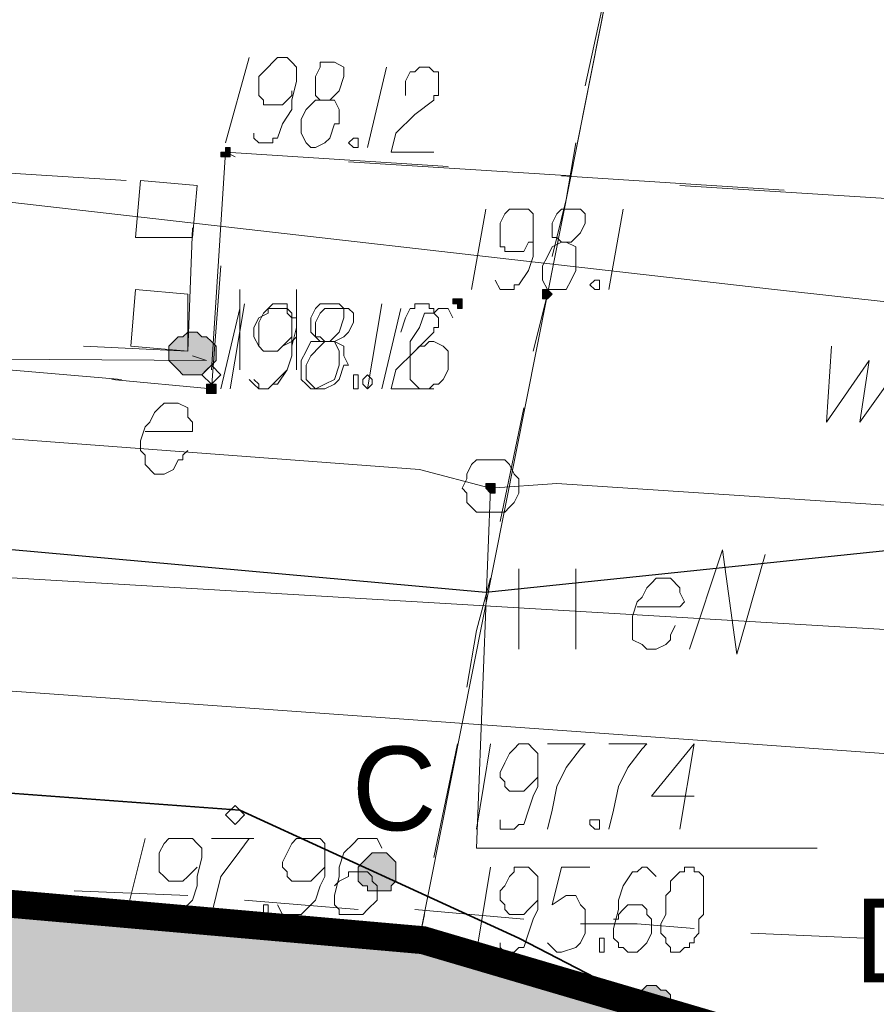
# Model space of a CAD drawing. Header units: metres. Extents: x 7431553 to 7432401, y 5544342 to 5544539.
# Tile 141 of 180: x 7432158.79 to 7432166.46, y 5544492.21 to 5544501.01. Entities that reach past the tile are written whole.
import ezdxf

# ---------------------------------------------------------------- set-up
doc = ezdxf.new("R2010")
doc.units = ezdxf.units.M
doc.header["$MEASUREMENT"] = 0
doc.layers.add('BG-PR90-PB-PZT-PZT01_2026_04_14$0$MAPA DCP', color=7, linetype='Continuous', lineweight=0)
doc.layers.add('PRIMETECH_XREF', color=7, linetype='Continuous', lineweight=5)
for name, color, linetype in [('BG-PR90-PB-PZT-PZT01_2026_04_14$0$OPISY', 7, 'Continuous'), ('BG-PR90-PB-PZT-PZT01_2026_04_14$0$Z_granica-inwestycji', 203, 'Continuous'), ('BG-PR90-PB-PZT-PZT01_2026_04_14$0$Z_granica-wlasnosci', 170, 'Continuous'), ('BG-PR90-PB-PZT-PZT01_2026_04_14$0$Z_szraf zielen', 72, 'Continuous')]:
    doc.layers.add(name, color=color, linetype=linetype)
doc.styles.add('BG-PR90-PB-PZT-PZT01_2026_04_14$0$Arial', font='arial.ttf')
doc.styles.add('BG-PR90-PB-PZT-PZT01_2026_04_14$0$Standard', font='txt')
doc.dimstyles.new('BG-PR90-PB-PZT-PZT01_2026_04_14$0$Standard', dxfattribs={"dimtxt": 0.18, "dimasz": 0.18, "dimexe": 0.18, "dimexo": 0.0625, "dimgap": 0.09, "dimtad": 0, "dimtih": 1, "dimtoh": 1, "dimdec": 4, "dimzin": 0, "dimdsep": 46, "dimtxsty": 'BG-PR90-PB-PZT-PZT01_2026_04_14$0$Standard', "dimcen": 0.09, "dimadec": 0, "dimazin": 0, "dimtfac": 1, "dimtdec": 4, "dimtofl": 0, "dimtmove": 0, "dimatfit": 3, "dimfxl": 1, "dimtolj": 1, "dimtzin": 0, "dimarcsym": 0})

# ---------------------------------------------------------------- blocks, each defined once
blk = doc.blocks.new('BG-PR90-PB-PZT-PZT01_2026_04_14$0$Naddrwiną2025_v2klauzulap')
at = {"layer": 'BG-PR90-PB-PZT-PZT01_2026_04_14$0$MAPA DCP', "linetype": 'Continuous', "lineweight": 0, "transparency": 33554559}
for color, points in [(256, [(7431670.2185, 5544578.8254), (7431670.0492, 5544578.8254), (7431670.0068, 5544578.7831), (7431670.0068, 5544578.7408), (7431669.9645, 5544578.6984), (7431669.9645, 5544578.6561), (7431669.9645, 5544578.6137), (7431670.0068, 5544578.5714), (7431670.0068, 5544578.5291), (7431670.0492, 5544578.4868), (7431670.0915, 5544578.4868), (7431670.1338, 5544578.4868), (7431670.1762, 5544578.4868), (7431670.2185, 5544578.5291), (7431670.2608, 5544578.5291), (7431670.3032, 5544578.5714), (7431670.3032, 5544578.6137), (7431670.3032, 5544578.6561), (7431670.3032, 5544578.6984), (7431670.3032, 5544578.7408), (7431670.2608, 5544578.7831), (7431670.2608, 5544578.7831)]), (256, [(7431663.8262, 5544577.7248), (7431663.8262, 5544577.7248), (7431663.8262, 5544577.7248), (7431663.8262, 5544577.7248), (7431663.7839, 5544577.7671), (7431663.7839, 5544577.7671), (7431663.7839, 5544577.7671), (7431663.7415, 5544577.7248), (7431663.7415, 5544577.7248), (7431663.7415, 5544577.7248), (7431663.7415, 5544577.7248), (7431663.7415, 5544577.6824), (7431663.7415, 5544577.6824), (7431663.7415, 5544577.6824), (7431663.7839, 5544577.6824), (7431663.7839, 5544577.6824), (7431663.7839, 5544577.6824), (7431663.8262, 5544577.6824), (7431663.8262, 5544577.6824), (7431663.8262, 5544577.6824), (7431663.8262, 5544577.6824)]), (256, [(7431663.8685, 5544576.8781), (7431663.8685, 5544576.8781), (7431663.8685, 5544576.8781), (7431663.8685, 5544576.9204), (7431663.9108, 5544576.9204), (7431663.9108, 5544576.9204), (7431663.9108, 5544576.9204), (7431663.9108, 5544576.9628), (7431663.9108, 5544576.9628), (7431663.8685, 5544576.9628), (7431663.8685, 5544576.9628), (7431663.8685, 5544576.9628), (7431663.8685, 5544576.9628), (7431663.8262, 5544576.9628), (7431663.8262, 5544576.9628), (7431663.8262, 5544576.9628), (7431663.8262, 5544576.9628), (7431663.8262, 5544576.9628), (7431663.8262, 5544576.9204), (7431663.8262, 5544576.9204), (7431663.8262, 5544576.9204), (7431663.8262, 5544576.9204), (7431663.8262, 5544576.8781), (7431663.8262, 5544576.8781), (7431663.8262, 5544576.8781)]), (256, [(7431669.5835, 5544576.5817), (7431669.5835, 5544576.6241), (7431669.5412, 5544576.6241), (7431669.5412, 5544576.6241), (7431669.5412, 5544576.6241), (7431669.4988, 5544576.6241), (7431669.4988, 5544576.6241), (7431669.4988, 5544576.5817), (7431669.4988, 5544576.5817), (7431669.4988, 5544576.5817), (7431669.5412, 5544576.5817), (7431669.5412, 5544576.5394), (7431669.5412, 5544576.5394), (7431669.5835, 5544576.5394)]), (256, [(7431669.0332, 5544576.3701), (7431668.8638, 5544576.3701), (7431668.8215, 5544576.3278), (7431668.7792, 5544576.2854), (7431668.7792, 5544576.2431), (7431668.7792, 5544576.2007), (7431668.7792, 5544576.1584), (7431668.8215, 5544576.1161), (7431668.8638, 5544576.0738), (7431668.9062, 5544576.0314), (7431668.9485, 5544576.0314), (7431668.9908, 5544576.0314), (7431669.0332, 5544576.0314), (7431669.0755, 5544576.0738), (7431669.0755, 5544576.1161), (7431669.1179, 5544576.1161), (7431669.1179, 5544576.1584), (7431669.1179, 5544576.2431), (7431669.1179, 5544576.2854), (7431669.1179, 5544576.3278), (7431669.0755, 5544576.3278), (7431669.0755, 5544576.3278)]), (256, [(7431662.5138, 5544574.8038), (7431662.5562, 5544574.8038), (7431662.5562, 5544574.8038), (7431662.5562, 5544574.8884), (7431662.5138, 5544574.8884), (7431662.5138, 5544574.8884), (7431662.5138, 5544574.8884), (7431662.5138, 5544574.8884), (7431662.4715, 5544574.8884), (7431662.4715, 5544574.8884), (7431662.4715, 5544574.8461), (7431662.4715, 5544574.8461), (7431662.4715, 5544574.8461), (7431662.5138, 5544574.8461)]), (1, [(7431664.3342, 5544574.3381), (7431664.3765, 5544574.3381), (7431664.4188, 5544574.3804), (7431664.4612, 5544574.4227), (7431664.5035, 5544574.4651), (7431664.5035, 5544574.5074), (7431664.5035, 5544574.5498), (7431664.5035, 5544574.5921), (7431664.5035, 5544574.6344), (7431664.4612, 5544574.6767), (7431664.4188, 5544574.7191), (7431664.3765, 5544574.7614), (7431664.3342, 5544574.7614), (7431664.2495, 5544574.7614), (7431664.2072, 5544574.7191), (7431664.1648, 5544574.6767), (7431664.1648, 5544574.6344), (7431664.1225, 5544574.5921), (7431664.1225, 5544574.5498), (7431664.1225, 5544574.5074), (7431664.1648, 5544574.4651), (7431664.1648, 5544574.4227), (7431664.2072, 5544574.3804), (7431664.2495, 5544574.3381), (7431664.2495, 5544574.3381)]), (256, [(7431664.6305, 5544574.6767), (7431664.6305, 5544574.6767), (7431664.6305, 5544574.6767), (7431664.6728, 5544574.6767), (7431664.6728, 5544574.7191), (7431664.6728, 5544574.7191), (7431664.6728, 5544574.7191), (7431664.6728, 5544574.7191), (7431664.6728, 5544574.7614), (7431664.6728, 5544574.7614), (7431664.6305, 5544574.7614), (7431664.6305, 5544574.7614), (7431664.6305, 5544574.7614), (7431664.6305, 5544574.7614), (7431664.5882, 5544574.7614), (7431664.5882, 5544574.7614), (7431664.5882, 5544574.7614), (7431664.5882, 5544574.7191), (7431664.5882, 5544574.7191), (7431664.5882, 5544574.7191), (7431664.5882, 5544574.7191), (7431664.5882, 5544574.6767), (7431664.5882, 5544574.6767)])]:
    blk.add_hatch(color=color, dxfattribs=at).paths.add_polyline_path(points)
at = {"layer": 'BG-PR90-PB-PZT-PZT01_2026_04_14$0$MAPA DCP', "linetype": 'Continuous', "lineweight": 0, "true_color": 0xff6500, "transparency": 33554559}
blk.add_hatch(color=30, dxfattribs=at).paths.add_polyline_path([(7431665.5195, 5544577.1744), (7431665.5195, 5544577.1744), (7431665.5195, 5544577.1744), (7431665.5195, 5544577.1744), (7431665.5618, 5544577.2168), (7431665.5618, 5544577.2168), (7431665.5618, 5544577.2168), (7431665.5618, 5544577.2591), (7431665.5618, 5544577.2591), (7431665.5195, 5544577.2591), (7431665.5195, 5544577.2591), (7431665.5195, 5544577.2591), (7431665.5195, 5544577.2591), (7431665.4772, 5544577.2591), (7431665.4772, 5544577.2591), (7431665.4772, 5544577.2591), (7431665.4772, 5544577.2591), (7431665.4772, 5544577.2591), (7431665.4772, 5544577.2168), (7431665.4772, 5544577.2168), (7431665.4772, 5544577.2168), (7431665.4772, 5544577.1744), (7431665.4772, 5544577.1744), (7431665.4772, 5544577.1744), (7431665.4772, 5544577.1744)])
at = {"layer": 'BG-PR90-PB-PZT-PZT01_2026_04_14$0$MAPA DCP', "linetype": 'Continuous', "lineweight": 18, "transparency": 33554687}
for points in [[(7431647.7818, 5544690.3737), (7431650.8298, 5544686.9871), (7431669.8375, 5544671.0274), (7431674.7058, 5544669.4187), (7431674.0708, 5544660.4441), (7431673.8592, 5544657.3114), (7431673.1818, 5544646.7281), (7431669.7952, 5544596.8594), (7431670.7265, 5544580.5187), (7431669.5412, 5544576.5817), (7431663.7838, 5544577.7247), (7431638.9765, 5544582.6354), (7431654.8938, 5544603.7597), (7431656.0368, 5544608.7127), (7431647.1468, 5544632.1654), (7431642.4902, 5544637.7111), (7431645.9192, 5544688.4264), (7431646.0462, 5544690.5854)], [(7431638.0875, 5544583.0588), (7431638.9765, 5544582.6354), (7431663.7838, 5544577.7248), (7431669.5412, 5544576.5817), (7431669.0332, 5544570.4857), (7431668.6098, 5544564.6014), (7431667.2128, 5544545.2128), (7431636.4788, 5544546.8214)], [(7431662.9372, 5544580.8998), (7431662.8102, 5544578.9101)], [(7431662.7255, 5544577.8517), (7431662.8525, 5544579.8414)], [(7431666.9588, 5544577.9788), (7431666.2392, 5544577.9788)], [(7431662.7255, 5544577.9364), (7431662.5985, 5544575.9467)], [(7431666.2392, 5544577.4708), (7431666.9588, 5544577.4708)], [(7431662.5562, 5544574.8461), (7431662.5138, 5544574.8461), (7431662.6408, 5544576.8358)], [(7431664.4612, 5544575.4811), (7431663.7415, 5544575.4811)], [(7431663.7415, 5544574.9731), (7431664.4612, 5544574.9731)], [(7431662.5562, 5544574.9307), (7431662.5138, 5544574.8461), (7431664.4612, 5544574.7191)], [(7431664.5458, 5544573.8301), (7431664.6305, 5544574.7191), (7431663.5298, 5544574.8038)], [(7431663.1912, 5544574.5498), (7431664.2918, 5544574.5074), (7431664.2495, 5544573.5761)], [(7431662.6408, 5544571.9674), (7431662.7679, 5544573.9571)], [(7431664.5458, 5544573.9147), (7431664.3765, 5544571.9251)]]:
    blk.add_lwpolyline(points, dxfattribs=at)
at = {"layer": 'BG-PR90-PB-PZT-PZT01_2026_04_14$0$MAPA DCP', "color": 5, "linetype": 'Continuous', "lineweight": 18, "transparency": 33554687}
for points in [[(7431667.5515, 5544687.3681), (7431667.4668, 5544685.6747), (7431667.0858, 5544680.2137), (7431666.5355, 5544672.2127), (7431665.6888, 5544659.2164), (7431665.3502, 5544655.0254), (7431664.8422, 5544644.3997), (7431664.4612, 5544637.1607), (7431664.1225, 5544627.6781), (7431663.5722, 5544613.7504), (7431663.4452, 5544611.6337), (7431663.9532, 5544603.7174), (7431664.4188, 5544597.1134), (7431664.1225, 5544596.9864), (7431663.3605, 5544597.1134), (7431664.4612, 5544596.8594), (7431664.8845, 5544590.2131), (7431663.7415, 5544579.7567), (7431661.4555, 5544559.7331)], [(7431664.2495, 5544580.2647), (7431664.9268, 5544580.2224), (7431664.3765, 5544580.6034), (7431664.9268, 5544580.5187), (7431664.3342, 5544580.9421)]]:
    blk.add_lwpolyline(points, dxfattribs=at)
at = {"layer": 'BG-PR90-PB-PZT-PZT01_2026_04_14$0$MAPA DCP', "color": 1, "linetype": 'Continuous', "lineweight": 18, "transparency": 33554687}
for points in [[(7431664.9692, 5544543.4771), (7431664.1648, 5544543.5617), (7431664.2918, 5544545.0857), (7431664.3765, 5544547.1177), (7431665.5195, 5544566.8027), (7431666.4508, 5544577.1744), (7431665.9005, 5544582.4661), (7431667.1282, 5544586.7841), (7431667.3822, 5544591.7371), (7431668.0172, 5544609.1784), (7431669.4142, 5544635.8061), (7431670.7265, 5544637.7534), (7431670.5572, 5544639.4891), (7431669.8375, 5544641.0554), (7431671.1498, 5544669.4611), (7431672.0812, 5544686.6484)], [(7431635.9708, 5544534.9257), (7431643.8025, 5544535.1374), (7431645.1148, 5544536.2381), (7431659.8892, 5544534.3754), (7431661.2015, 5544534.0791), (7431662.2175, 5544548.2184), (7431665.4348, 5544548.0491), (7431666.7472, 5544564.6861), (7431668.4828, 5544589.0701), (7431669.6258, 5544612.2264), (7431671.3615, 5544639.7431), (7431672.5892, 5544663.2381), (7431673.9015, 5544686.3944)], [(7431664.3342, 5544568.1151), (7431666.0275, 5544567.9881), (7431667.3398, 5544590.1708), (7431664.5458, 5544590.3824), (7431665.6465, 5544596.1397), (7431665.3078, 5544603.2094), (7431666.1122, 5544614.8511)], [(7431666.9588, 5544578.9948), (7431666.0698, 5544579.2911), (7431667.0012, 5544579.4181), (7431666.1122, 5544579.6721)], [(7431666.5778, 5544578.5291), (7431666.5778, 5544578.9101), (7431666.5355, 5544578.9524), (7431666.4509, 5544578.9101), (7431666.4085, 5544578.9101), (7431666.3238, 5544578.8254), (7431666.3238, 5544578.7831), (7431666.3238, 5544578.6984), (7431666.3662, 5544578.6561), (7431666.4085, 5544578.6137), (7431666.4932, 5544578.5714), (7431666.5355, 5544578.5291), (7431666.6625, 5544578.4868), (7431666.7472, 5544578.4868), (7431666.7895, 5544578.4868), (7431666.8742, 5544578.4868), (7431666.9165, 5544578.5714), (7431666.9589, 5544578.6137), (7431666.9589, 5544578.6561), (7431666.9589, 5544578.6984), (7431666.9165, 5544578.7831), (7431666.8742, 5544578.8254), (7431666.8318, 5544578.8254), (7431666.7472, 5544578.8677)], [(7431663.2758, 5544568.1574), (7431664.3342, 5544568.1151), (7431664.3765, 5544574.6768), (7431664.3342, 5544574.5498)], [(7431665.0115, 5544574.1264), (7431665.0115, 5544574.5498), (7431664.9268, 5544574.5498), (7431664.8845, 5544574.5074), (7431664.7998, 5544574.5074), (7431664.7575, 5544574.4227), (7431664.7575, 5544574.3804), (7431664.7575, 5544574.2958), (7431664.7998, 5544574.2534), (7431664.8422, 5544574.2111), (7431664.9268, 5544574.1687), (7431664.9692, 5544574.1264), (7431665.0962, 5544574.0841), (7431665.1808, 5544574.0841), (7431665.2232, 5544574.1264), (7431665.3078, 5544574.1264), (7431665.3925, 5544574.2111), (7431665.3925, 5544574.2534), (7431665.3925, 5544574.2958), (7431665.3502, 5544574.3804), (7431665.2655, 5544574.4227), (7431665.2655, 5544574.4651), (7431665.2232, 5544574.4651), (7431665.1808, 5544574.5074)]]:
    blk.add_lwpolyline(points, dxfattribs=at)
at = {"layer": 'BG-PR90-PB-PZT-PZT01_2026_04_14$0$MAPA DCP', "color": 30, "linetype": 'Continuous', "lineweight": 18, "true_color": 0xff6500, "transparency": 33554687}
for points in [[(7431664.8845, 5544546.0594), (7431664.3765, 5544547.1177), (7431665.5195, 5544566.8028), (7431666.4509, 5544577.1744), (7431665.9005, 5544582.4661), (7431667.1282, 5544586.7841), (7431667.3822, 5544591.7371), (7431668.0172, 5544609.1784), (7431669.4142, 5544635.8061), (7431670.7265, 5544637.7534), (7431670.5572, 5544639.4891), (7431669.8375, 5544641.0554), (7431671.1498, 5544669.4611), (7431672.0812, 5544686.6484)], [(7431665.5195, 5544577.2168), (7431665.4772, 5544577.8094), (7431666.1545, 5544588.1387), (7431666.1122, 5544589.2818)], [(7431665.5195, 5544577.2168), (7431668.7368, 5544577.0898), (7431668.7368, 5544580.1378)], [(7431661.5825, 5544526.3321), (7431665.3502, 5544576.5817), (7431665.5195, 5544577.2167)]]:
    blk.add_lwpolyline(points, dxfattribs=at)
at = {"layer": 'BG-PR90-PB-PZT-PZT01_2026_04_14$0$MAPA DCP', "linetype": 'Continuous', "lineweight": 35, "transparency": 33554687}
blk.add_lwpolyline([(7431675.8912, 5544686.0557), (7431675.4255, 5544679.3671), (7431673.9862, 5544657.7347), (7431673.4358, 5544650.1994), (7431672.5468, 5544638.0497), (7431671.1922, 5544617.4757), (7431670.3032, 5544603.4634), (7431669.7528, 5544595.8857), (7431670.7688, 5544579.8414), (7431669.5412, 5544577.4707), (7431668.3982, 5544574.9731), (7431667.5938, 5544564.1781), (7431667.2975, 5544558.8864), (7431666.9165, 5544553.7641), (7431666.3238, 5544544.1967), (7431665.3925, 5544531.8777), (7431673.8168, 5544524.3001), (7431682.1988, 5544516.7224)], dxfattribs=at)
at = {"layer": 'BG-PR90-PB-PZT-PZT01_2026_04_14$0$MAPA DCP', "linetype": 'Continuous', "lineweight": 18, "transparency": 33554687}
for points in [[(7431673.8592, 5544657.3114), (7431726.8182, 5544654.0941), (7431721.1878, 5544574.8461), (7431714.1605, 5544575.3964), (7431713.1868, 5544561.4264), (7431668.6098, 5544564.6014), (7431669.0332, 5544570.4857), (7431669.5412, 5544576.5817), (7431670.7265, 5544580.5187), (7431669.7952, 5544596.8594), (7431673.1818, 5544646.7281)], [(7431668.4405, 5544575.0154), (7431668.3558, 5544574.9308), (7431668.4405, 5544574.8461), (7431668.5252, 5544574.9308)], [(7431664.5035, 5544574.8038), (7431664.4188, 5544574.7191), (7431664.5035, 5544574.6344), (7431664.5882, 5544574.7191)], [(7431662.8102, 5544574.5921), (7431662.7678, 5544574.0841), (7431663.2758, 5544574.0418), (7431663.2758, 5544574.5498)], [(7431664.2918, 5544574.5074), (7431663.7838, 5544574.5074), (7431663.7415, 5544574.0418), (7431664.2495, 5544573.9994)]]:
    blk.add_lwpolyline(points, close=True, dxfattribs=at)
at = {"layer": 'BG-PR90-PB-PZT-PZT01_2026_04_14$0$MAPA DCP', "linetype": 'Continuous', "lineweight": 25, "transparency": 33554687}
blk.add_lwpolyline([(7431667.3822, 5544591.7371), (7431667.1282, 5544586.7841), (7431665.9005, 5544582.4661), (7431666.4509, 5544577.1744), (7431665.5195, 5544566.8028)], dxfattribs=at)
at = {"layer": 'BG-PR90-PB-PZT-PZT01_2026_04_14$0$MAPA DCP', "color": 4, "linetype": 'Continuous', "lineweight": 18, "transparency": 33554687}
for points in [[(7431669.4988, 5544579.5451), (7431669.5412, 5544580.5611)], [(7431669.4142, 5544578.0211), (7431669.4142, 5544578.5291), (7431669.4565, 5544579.0371)], [(7431669.2872, 5544576.5394), (7431669.3718, 5544577.5131)], [(7431669.2025, 5544575.0154), (7431669.2448, 5544575.5234), (7431669.2872, 5544576.0314)], [(7431669.1179, 5544573.4914), (7431669.1602, 5544574.5074)]]:
    blk.add_lwpolyline(points, dxfattribs=at)
at = {"layer": 'BG-PR90-PB-PZT-PZT01_2026_04_14$0$MAPA DCP', "color": 30, "linetype": 'Continuous', "lineweight": 9, "true_color": 0xff6500, "transparency": 33554687}
for points in [[(7431668.9062, 5544578.9948), (7431668.9062, 5544578.9524), (7431668.9485, 5544578.9524), (7431668.9485, 5544578.9101), (7431668.9908, 5544578.8678), (7431669.0332, 5544578.8254), (7431669.0755, 5544578.8254), (7431669.1179, 5544578.8254), (7431669.1602, 5544578.7831), (7431669.2448, 5544578.7831), (7431669.3295, 5544578.7831), (7431669.4142, 5544578.7408), (7431669.4565, 5544578.7408), (7431669.4988, 5544578.7408), (7431669.5412, 5544578.7831), (7431669.5835, 5544578.7831), (7431669.6258, 5544578.8254), (7431669.6682, 5544578.8254), (7431669.6682, 5544578.8678), (7431669.6682, 5544578.9101), (7431669.6258, 5544578.9524), (7431669.6258, 5544578.9948), (7431669.5835, 5544578.9948), (7431669.5835, 5544579.0371), (7431669.5412, 5544579.0371), (7431669.4988, 5544579.0794), (7431669.4565, 5544579.0794), (7431669.4142, 5544579.0794), (7431669.3718, 5544579.0794), (7431669.3295, 5544579.1217), (7431669.2872, 5544579.1217), (7431669.2448, 5544579.1217), (7431669.2025, 5544579.1217), (7431669.1602, 5544579.1217), (7431669.1179, 5544579.1217), (7431669.0755, 5544579.1217), (7431669.0332, 5544579.1217), (7431668.9908, 5544579.1217), (7431668.9485, 5544579.0794), (7431668.9485, 5544579.0371), (7431668.9062, 5544579.0371)], [(7431669.5412, 5544578.1904), (7431669.5412, 5544578.2328), (7431669.6682, 5544578.2328), (7431669.6682, 5544578.1904), (7431669.6259, 5544578.1904), (7431669.5835, 5544578.1904)], [(7431668.4828, 5544578.1481), (7431668.4828, 5544578.1904), (7431668.5675, 5544578.1904), (7431668.5675, 5544578.1481), (7431668.5252, 5544578.1057), (7431668.4828, 5544578.1057)]]:
    blk.add_lwpolyline(points, close=True, dxfattribs=at)
for points in [[(7431668.2712, 5544579.0371), (7431668.2712, 5544578.6561), (7431667.8055, 5544579.0371), (7431668.5675, 5544578.9101)], [(7431668.9908, 5544578.6984), (7431668.9485, 5544578.6561), (7431668.9062, 5544578.6137), (7431668.9062, 5544578.5714), (7431668.9485, 5544578.5291), (7431668.9485, 5544578.4867), (7431669.0755, 5544578.4021), (7431669.2025, 5544578.3597), (7431669.2872, 5544578.3597), (7431669.4565, 5544578.3174), (7431669.5412, 5544578.3174), (7431669.5835, 5544578.3597), (7431669.6259, 5544578.3597), (7431669.6259, 5544578.4021), (7431669.6682, 5544578.4444), (7431669.6682, 5544578.4867), (7431669.6682, 5544578.5291), (7431669.6259, 5544578.5714), (7431669.5835, 5544578.6137), (7431669.4988, 5544578.6561), (7431669.4565, 5544578.6561), (7431669.3718, 5544578.6561), (7431669.3295, 5544578.6137), (7431669.2872, 5544578.6137), (7431669.2448, 5544578.5714), (7431669.2448, 5544578.5291), (7431669.2448, 5544578.4867), (7431669.2448, 5544578.4444), (7431669.2872, 5544578.4021), (7431669.3295, 5544578.3597), (7431669.3718, 5544578.3597), (7431669.3718, 5544578.3174)], [(7431667.8055, 5544578.2751), (7431667.8055, 5544578.6137), (7431667.8478, 5544578.5714), (7431668.0172, 5544578.4444), (7431668.1865, 5544578.3597), (7431668.3982, 5544578.3174), (7431668.5675, 5544578.2751)], [(7431667.8055, 5544577.7248), (7431667.8055, 5544578.0634), (7431667.8478, 5544578.0211), (7431668.0172, 5544577.8941), (7431668.1865, 5544577.8094), (7431668.3982, 5544577.7671), (7431668.5675, 5544577.7248)], [(7431668.9062, 5544578.1057), (7431668.9062, 5544577.8517), (7431669.2448, 5544577.7671), (7431669.1602, 5544577.8941), (7431669.1602, 5544577.9788), (7431669.2448, 5544578.0211), (7431669.2872, 5544578.0634), (7431669.3718, 5544578.0634), (7431669.4988, 5544578.0634), (7431669.5835, 5544578.0211), (7431669.6258, 5544577.9788), (7431669.6682, 5544577.8517), (7431669.6682, 5544577.8094), (7431669.6258, 5544577.7671), (7431669.5835, 5544577.7248)], [(7431668.4828, 5544577.3014), (7431668.5675, 5544577.3014), (7431668.5675, 5544577.4284), (7431668.5252, 5544577.4708), (7431668.5252, 5544577.5131), (7431668.3982, 5544577.5554), (7431668.2712, 5544577.5977), (7431668.1865, 5544577.6401), (7431668.0172, 5544577.6401), (7431667.9325, 5544577.6401), (7431667.8902, 5544577.6401), (7431667.8478, 5544577.5977), (7431667.8055, 5544577.5554), (7431667.8055, 5544577.4708), (7431667.8478, 5544577.4284), (7431667.8902, 5544577.3861), (7431667.9748, 5544577.3437), (7431668.0595, 5544577.3014), (7431668.1018, 5544577.3014), (7431668.1442, 5544577.3437), (7431668.1865, 5544577.3437), (7431668.2288, 5544577.3861), (7431668.2288, 5544577.4284), (7431668.2288, 5544577.4708), (7431668.2288, 5544577.5131), (7431668.1865, 5544577.5554), (7431668.1442, 5544577.5977), (7431668.1018, 5544577.6401)], [(7431669.5835, 5544577.3014), (7431669.6258, 5544577.3014), (7431669.6682, 5544577.3437), (7431669.6682, 5544577.4284), (7431669.6258, 5544577.4708), (7431669.6258, 5544577.5131), (7431669.4988, 5544577.5554), (7431669.3718, 5544577.5977), (7431669.2872, 5544577.6401), (7431669.1178, 5544577.6401), (7431669.0332, 5544577.6401), (7431668.9908, 5544577.6401), (7431668.9485, 5544577.5977), (7431668.9062, 5544577.5554), (7431668.9062, 5544577.4708), (7431668.9062, 5544577.4284), (7431668.9485, 5544577.4284), (7431668.9908, 5544577.3861), (7431669.0755, 5544577.3437), (7431669.1178, 5544577.3014), (7431669.2025, 5544577.3014), (7431669.2448, 5544577.3437), (7431669.2872, 5544577.3437), (7431669.3295, 5544577.3861), (7431669.3295, 5544577.4284), (7431669.3295, 5544577.4708), (7431669.3295, 5544577.5131), (7431669.2872, 5544577.5554), (7431669.2448, 5544577.5977), (7431669.2025, 5544577.6401)], [(7431667.8055, 5544577.2168), (7431668.5675, 5544577.0898)], [(7431668.9062, 5544577.2168), (7431669.6682, 5544577.0898)]]:
    blk.add_lwpolyline(points, dxfattribs=at)
at = {"layer": 'BG-PR90-PB-PZT-PZT01_2026_04_14$0$MAPA DCP', "linetype": 'Continuous', "lineweight": 0, "transparency": 33554687}
for points in [[(7431670.2185, 5544578.8254), (7431670.0492, 5544578.8254), (7431670.0068, 5544578.7831), (7431670.0068, 5544578.7408), (7431669.9645, 5544578.6984), (7431669.9645, 5544578.6561), (7431669.9645, 5544578.6137), (7431670.0068, 5544578.5714), (7431670.0068, 5544578.5291), (7431670.0492, 5544578.4868), (7431670.0915, 5544578.4868), (7431670.1338, 5544578.4868), (7431670.1762, 5544578.4868), (7431670.2185, 5544578.5291), (7431670.2608, 5544578.5291), (7431670.3032, 5544578.5714), (7431670.3032, 5544578.6137), (7431670.3032, 5544578.6561), (7431670.3032, 5544578.6984), (7431670.3032, 5544578.7408), (7431670.2608, 5544578.7831)], [(7431663.8262, 5544577.7248), (7431663.8262, 5544577.7248), (7431663.8262, 5544577.7248), (7431663.8262, 5544577.7248), (7431663.7839, 5544577.7671), (7431663.7839, 5544577.7671), (7431663.7839, 5544577.7671), (7431663.7415, 5544577.7248), (7431663.7415, 5544577.7248), (7431663.7415, 5544577.7248), (7431663.7415, 5544577.7248), (7431663.7415, 5544577.6824), (7431663.7415, 5544577.6824), (7431663.7415, 5544577.6824), (7431663.7839, 5544577.6824), (7431663.7839, 5544577.6824), (7431663.7839, 5544577.6824), (7431663.8262, 5544577.6824), (7431663.8262, 5544577.6824), (7431663.8262, 5544577.6824)], [(7431663.8685, 5544576.8781), (7431663.8685, 5544576.8781), (7431663.8685, 5544576.8781), (7431663.8685, 5544576.9204), (7431663.9108, 5544576.9204), (7431663.9108, 5544576.9204), (7431663.9108, 5544576.9204), (7431663.9108, 5544576.9628), (7431663.9108, 5544576.9628), (7431663.8685, 5544576.9628), (7431663.8685, 5544576.9628), (7431663.8685, 5544576.9628), (7431663.8685, 5544576.9628), (7431663.8262, 5544576.9628), (7431663.8262, 5544576.9628), (7431663.8262, 5544576.9628), (7431663.8262, 5544576.9628), (7431663.8262, 5544576.9628), (7431663.8262, 5544576.9204), (7431663.8262, 5544576.9204), (7431663.8262, 5544576.9204), (7431663.8262, 5544576.9204), (7431663.8262, 5544576.8781), (7431663.8262, 5544576.8781)], [(7431669.5835, 5544576.5817), (7431669.5835, 5544576.6241), (7431669.5412, 5544576.6241), (7431669.5412, 5544576.6241), (7431669.5412, 5544576.6241), (7431669.4988, 5544576.6241), (7431669.4988, 5544576.6241), (7431669.4988, 5544576.5817), (7431669.4988, 5544576.5817), (7431669.4988, 5544576.5817), (7431669.5412, 5544576.5817), (7431669.5412, 5544576.5394), (7431669.5412, 5544576.5394), (7431669.5835, 5544576.5394), (7431669.5835, 5544576.5817), (7431669.5835, 5544576.5817)], [(7431669.0332, 5544576.3701), (7431668.8638, 5544576.3701), (7431668.8215, 5544576.3278), (7431668.7792, 5544576.2854), (7431668.7792, 5544576.2431), (7431668.7792, 5544576.2007), (7431668.7792, 5544576.1584), (7431668.8215, 5544576.1161), (7431668.8638, 5544576.0738), (7431668.9062, 5544576.0314), (7431668.9485, 5544576.0314), (7431668.9908, 5544576.0314), (7431669.0332, 5544576.0314), (7431669.0755, 5544576.0738), (7431669.0755, 5544576.1161), (7431669.1179, 5544576.1161), (7431669.1179, 5544576.1584), (7431669.1179, 5544576.2431), (7431669.1179, 5544576.2854), (7431669.1179, 5544576.3278), (7431669.0755, 5544576.3278)], [(7431662.5138, 5544574.8038), (7431662.5562, 5544574.8038), (7431662.5562, 5544574.8038), (7431662.5562, 5544574.8884), (7431662.5138, 5544574.8884), (7431662.5138, 5544574.8884), (7431662.5138, 5544574.8884), (7431662.5138, 5544574.8884), (7431662.4715, 5544574.8884), (7431662.4715, 5544574.8884), (7431662.4715, 5544574.8461), (7431662.4715, 5544574.8461), (7431662.4715, 5544574.8461), (7431662.5138, 5544574.8461), (7431662.5138, 5544574.8038)], [(7431664.6305, 5544574.6767), (7431664.6305, 5544574.6767), (7431664.6305, 5544574.6767), (7431664.6728, 5544574.6767), (7431664.6728, 5544574.7191), (7431664.6728, 5544574.7191), (7431664.6728, 5544574.7191), (7431664.6728, 5544574.7191), (7431664.6728, 5544574.7614), (7431664.6728, 5544574.7614), (7431664.6305, 5544574.7614), (7431664.6305, 5544574.7614), (7431664.6305, 5544574.7614), (7431664.6305, 5544574.7614), (7431664.5882, 5544574.7614), (7431664.5882, 5544574.7614), (7431664.5882, 5544574.7614), (7431664.5882, 5544574.7191), (7431664.5882, 5544574.7191), (7431664.5882, 5544574.7191), (7431664.5882, 5544574.7191), (7431664.5882, 5544574.6767), (7431664.5882, 5544574.6767)]]:
    blk.add_lwpolyline(points, close=True, dxfattribs=at)
at = {"layer": 'BG-PR90-PB-PZT-PZT01_2026_04_14$0$MAPA DCP', "linetype": 'Continuous', "lineweight": 9, "transparency": 33554687}
for points in [[(7431663.0218, 5544578.4021), (7431663.7415, 5544578.2751)], [(7431663.3182, 5544577.8517), (7431663.3182, 5544577.9364), (7431663.2758, 5544577.9787), (7431663.2335, 5544578.0211), (7431663.1488, 5544578.0634), (7431663.0642, 5544578.0634), (7431663.0218, 5544578.0211), (7431663.0218, 5544577.9364), (7431663.0218, 5544577.8941), (7431663.0218, 5544577.8517), (7431663.0642, 5544577.8094), (7431663.1488, 5544577.7671), (7431663.2758, 5544577.7671), (7431663.2758, 5544577.8094), (7431663.3182, 5544577.8517), (7431663.3605, 5544577.7671), (7431663.4452, 5544577.7248), (7431663.5298, 5544577.6824), (7431663.5722, 5544577.6824), (7431663.6568, 5544577.6824), (7431663.7415, 5544577.7248), (7431663.7415, 5544577.7671), (7431663.7415, 5544577.8094), (7431663.7415, 5544577.8941), (7431663.6568, 5544577.9364), (7431663.5722, 5544577.9787), (7431663.5298, 5544577.9787), (7431663.4452, 5544577.9787), (7431663.3605, 5544577.9787), (7431663.3182, 5544577.8941)], [(7431663.6568, 5544577.2591), (7431663.7415, 5544577.3014), (7431663.7415, 5544577.4284), (7431663.6992, 5544577.4284), (7431663.6992, 5544577.4708), (7431663.5722, 5544577.5554), (7431663.4452, 5544577.5977), (7431663.3605, 5544577.5977), (7431663.1912, 5544577.5977), (7431663.1065, 5544577.5977), (7431663.0642, 5544577.5977), (7431663.0218, 5544577.5554), (7431663.0218, 5544577.5131), (7431663.0218, 5544577.4708), (7431663.0218, 5544577.4284), (7431663.0218, 5544577.3861), (7431663.0642, 5544577.3437), (7431663.1488, 5544577.3014), (7431663.2335, 5544577.3014), (7431663.2758, 5544577.3014), (7431663.3605, 5544577.3014), (7431663.3605, 5544577.3437), (7431663.4028, 5544577.3437), (7431663.4028, 5544577.3861), (7431663.4028, 5544577.4284), (7431663.4028, 5544577.4708), (7431663.4028, 5544577.5131), (7431663.3182, 5544577.5554), (7431663.3182, 5544577.5977), (7431663.2758, 5544577.5977)], [(7431663.0218, 5544577.1744), (7431663.7415, 5544577.0474)], [(7431663.9955, 5544576.8781), (7431663.9108, 5544576.8358), (7431663.9108, 5544576.7511), (7431663.9532, 5544576.7088), (7431663.9532, 5544576.6664), (7431663.9532, 5544576.6241), (7431664.0802, 5544576.5818), (7431664.2072, 5544576.4971), (7431664.2495, 5544576.4971), (7431664.4188, 5544576.4971), (7431664.5035, 5544576.4971), (7431664.5458, 5544576.4971), (7431664.5882, 5544576.5394), (7431664.6305, 5544576.5818), (7431664.6305, 5544576.6664), (7431664.5882, 5544576.7088), (7431664.5882, 5544576.7511), (7431664.5458, 5544576.7934), (7431664.4612, 5544576.8358), (7431664.4188, 5544576.8358), (7431664.3765, 5544576.8358), (7431664.2918, 5544576.8358), (7431664.2495, 5544576.7934), (7431664.2072, 5544576.7088), (7431664.2072, 5544576.6664), (7431664.2495, 5544576.6241), (7431664.2495, 5544576.5818), (7431664.2918, 5544576.5394), (7431664.3342, 5544576.4971)], [(7431662.0058, 5544576.4547), (7431661.8788, 5544576.4547), (7431661.7942, 5544576.4971), (7431661.7942, 5544576.5394), (7431661.7518, 5544576.5817), (7431661.7518, 5544576.6241), (7431661.7518, 5544576.6664), (7431661.7942, 5544576.7088), (7431661.7942, 5544576.7511), (7431661.8365, 5544576.7511), (7431661.8788, 5544576.7511), (7431661.9212, 5544576.7511), (7431661.9635, 5544576.7511), (7431662.0058, 5544576.7511), (7431662.0058, 5544576.7088), (7431662.0482, 5544576.7088), (7431662.1752, 5544576.5394), (7431662.3445, 5544576.3701), (7431662.5138, 5544576.3278), (7431662.5138, 5544576.7088)], [(7431664.1225, 5544576.4124), (7431663.9955, 5544576.4547), (7431663.9108, 5544576.4971), (7431663.9108, 5544576.5394), (7431663.8685, 5544576.5394), (7431663.8685, 5544576.5818), (7431663.8685, 5544576.6241), (7431663.8685, 5544576.6664), (7431663.9108, 5544576.6664), (7431663.9108, 5544576.7088), (7431663.9532, 5544576.7088), (7431663.9955, 5544576.7511), (7431664.0378, 5544576.7511), (7431664.0802, 5544576.7511), (7431664.0802, 5544576.7088), (7431664.1225, 5544576.7088), (7431664.2918, 5544576.5394), (7431664.4612, 5544576.3701), (7431664.6305, 5544576.3278), (7431664.6305, 5544576.7088)], [(7431663.9108, 5544576.4124), (7431664.6305, 5544576.2431)], [(7431661.7518, 5544576.2854), (7431662.4715, 5544576.1161)], [(7431663.8685, 5544576.2431), (7431664.6305, 5544576.1161)], [(7431668.7368, 5544576.2431), (7431668.6522, 5544576.2007), (7431668.6522, 5544576.0314), (7431668.6945, 5544575.9891), (7431668.7792, 5544575.9044), (7431668.9062, 5544575.8621), (7431668.9908, 5544575.8621), (7431669.1602, 5544575.8197), (7431669.2448, 5544575.8197), (7431669.2872, 5544575.8621), (7431669.3295, 5544575.8621), (7431669.3295, 5544575.9044), (7431669.3295, 5544575.9467), (7431669.3295, 5544575.9891), (7431669.3295, 5544576.0737), (7431669.2872, 5544576.1161), (7431669.2025, 5544576.2007), (7431669.1179, 5544576.2007), (7431669.0755, 5544576.2007), (7431669.0332, 5544576.1584), (7431668.9908, 5544576.1584), (7431668.9485, 5544576.1161), (7431668.9485, 5544576.0737), (7431668.9485, 5544576.0314), (7431668.9485, 5544575.9467), (7431668.9908, 5544575.9467), (7431669.0332, 5544575.8621), (7431669.0755, 5544575.8197)], [(7431664.2072, 5544575.7351), (7431664.2072, 5544575.8197), (7431664.1648, 5544575.9044), (7431664.1225, 5544575.9467), (7431664.0378, 5544575.9891), (7431663.9532, 5544575.9891), (7431663.9108, 5544575.9467), (7431663.9108, 5544575.8621), (7431663.9108, 5544575.8197), (7431663.9108, 5544575.7351), (7431663.9532, 5544575.6927), (7431664.0378, 5544575.6504), (7431664.0802, 5544575.6504), (7431664.1648, 5544575.6504), (7431664.1648, 5544575.6927), (7431664.2072, 5544575.7351), (7431664.2495, 5544575.6927), (7431664.3342, 5544575.6081), (7431664.4188, 5544575.5657), (7431664.5458, 5544575.5657), (7431664.5882, 5544575.6081), (7431664.6305, 5544575.6504), (7431664.6305, 5544575.7351), (7431664.5882, 5544575.8197), (7431664.5458, 5544575.8621), (7431664.4188, 5544575.9044), (7431664.4188, 5544575.9467), (7431664.3342, 5544575.9044), (7431664.2495, 5544575.9044), (7431664.2072, 5544575.8197)], [(7431662.0482, 5544575.6927), (7431662.0482, 5544575.7774), (7431662.0058, 5544575.8197), (7431661.9635, 5544575.8621), (7431661.8365, 5544575.9044), (7431661.7518, 5544575.9044), (7431661.7095, 5544575.8197), (7431661.7095, 5544575.7774), (7431661.7095, 5544575.6927), (7431661.7518, 5544575.6927), (7431661.8365, 5544575.6504), (7431661.8788, 5544575.6504), (7431661.9635, 5544575.6504), (7431662.0058, 5544575.6504), (7431662.0482, 5544575.6927), (7431662.0482, 5544575.6504), (7431662.1328, 5544575.5658), (7431662.2175, 5544575.5234), (7431662.2598, 5544575.5234), (7431662.3445, 5544575.5234), (7431662.4292, 5544575.5658), (7431662.4715, 5544575.6081), (7431662.4715, 5544575.6504), (7431662.4292, 5544575.7351), (7431662.3868, 5544575.7774), (7431662.2598, 5544575.8197), (7431662.2598, 5544575.8621), (7431662.1328, 5544575.8621), (7431662.0482, 5544575.8197), (7431662.0482, 5544575.7774)], [(7431664.2072, 5544575.6927), (7431664.2072, 5544575.7774), (7431664.1648, 5544575.8197), (7431664.1225, 5544575.8621), (7431663.9955, 5544575.9044), (7431663.9108, 5544575.9044), (7431663.8685, 5544575.8621), (7431663.8685, 5544575.8197), (7431663.8685, 5544575.7774), (7431663.8685, 5544575.6927), (7431663.9108, 5544575.6504), (7431663.9955, 5544575.6081), (7431664.0378, 5544575.6081), (7431664.1225, 5544575.6081), (7431664.1648, 5544575.6504), (7431664.2072, 5544575.6927), (7431664.2072, 5544575.6081), (7431664.2919, 5544575.5658), (7431664.3765, 5544575.5234), (7431664.4188, 5544575.5234), (7431664.5458, 5544575.5234), (7431664.5882, 5544575.5658), (7431664.6305, 5544575.6081), (7431664.6305, 5544575.6504), (7431664.5882, 5544575.7351), (7431664.5458, 5544575.8197), (7431664.4188, 5544575.8621), (7431664.3765, 5544575.8621), (7431664.2919, 5544575.8621), (7431664.2072, 5544575.8197), (7431664.2072, 5544575.7351)], [(7431669.2448, 5544575.3118), (7431669.3295, 5544575.3541), (7431669.3295, 5544575.5234), (7431669.2872, 5544575.5658), (7431669.2025, 5544575.6504), (7431669.0755, 5544575.6927), (7431668.9908, 5544575.7351), (7431668.8215, 5544575.7351), (7431668.7368, 5544575.7351), (7431668.6945, 5544575.7351), (7431668.6522, 5544575.6927), (7431668.6522, 5544575.6504), (7431668.6522, 5544575.6081), (7431668.6522, 5544575.5658), (7431668.6522, 5544575.5234), (7431668.6522, 5544575.4811), (7431668.6945, 5544575.4387), (7431668.7792, 5544575.3964), (7431668.8638, 5544575.3541), (7431668.9062, 5544575.3541), (7431668.9485, 5544575.3964), (7431668.9908, 5544575.3964), (7431669.0332, 5544575.4387), (7431669.0332, 5544575.4811), (7431669.0332, 5544575.5658), (7431669.0332, 5544575.6081), (7431668.9908, 5544575.6504), (7431668.9485, 5544575.6927), (7431668.9062, 5544575.7351)], [(7431662.3445, 5544575.1001), (7431662.3868, 5544575.1001), (7431662.4292, 5544575.1424), (7431662.4292, 5544575.2694), (7431662.3868, 5544575.2694), (7431662.3868, 5544575.3118), (7431662.2598, 5544575.3541), (7431662.1328, 5544575.4387), (7431662.0482, 5544575.4387), (7431661.8788, 5544575.4811), (7431661.7942, 5544575.4811), (7431661.7518, 5544575.4811), (7431661.7095, 5544575.4387), (7431661.6672, 5544575.3964), (7431661.6672, 5544575.3118), (7431661.7095, 5544575.2694), (7431661.7518, 5544575.2271), (7431661.8365, 5544575.1424), (7431661.8788, 5544575.1424), (7431661.9635, 5544575.1424), (7431662.0058, 5544575.1424), (7431662.0482, 5544575.1847), (7431662.0905, 5544575.1847), (7431662.0905, 5544575.2694), (7431662.0905, 5544575.3541), (7431662.0482, 5544575.3964), (7431662.0058, 5544575.4387), (7431661.9635, 5544575.4387)], [(7431664.5458, 5544575.1001), (7431664.5882, 5544575.1424), (7431664.6305, 5544575.1424), (7431664.6305, 5544575.2271), (7431664.5882, 5544575.2694), (7431664.5882, 5544575.3118), (7431664.4612, 5544575.3964), (7431664.3342, 5544575.4387), (7431664.2495, 5544575.4387), (7431664.0802, 5544575.4387), (7431663.9955, 5544575.4387), (7431663.9532, 5544575.4387), (7431663.9108, 5544575.3964), (7431663.8685, 5544575.3964), (7431663.8685, 5544575.3541), (7431663.8685, 5544575.3118), (7431663.8685, 5544575.2694), (7431663.9108, 5544575.2271), (7431663.9532, 5544575.1847), (7431664.0378, 5544575.1424), (7431664.0802, 5544575.1424), (7431664.1225, 5544575.1424), (7431664.2072, 5544575.1424), (7431664.2495, 5544575.1424), (7431664.2918, 5544575.1847), (7431664.2918, 5544575.2271), (7431664.2918, 5544575.2694), (7431664.2918, 5544575.3118), (7431664.2495, 5544575.3541), (7431664.2072, 5544575.3964), (7431664.1648, 5544575.4387)], [(7431664.5458, 5544575.0578), (7431664.5882, 5544575.1001), (7431664.6305, 5544575.1424), (7431664.6305, 5544575.2271), (7431664.5882, 5544575.2694), (7431664.5458, 5544575.3118), (7431664.4612, 5544575.3964), (7431664.3342, 5544575.4387), (7431664.2495, 5544575.4387), (7431664.0802, 5544575.4811), (7431663.9955, 5544575.4811), (7431663.9955, 5544575.4387), (7431663.9532, 5544575.3964), (7431663.9108, 5544575.3964), (7431663.9108, 5544575.3541), (7431663.9108, 5544575.3118), (7431663.9108, 5544575.2271), (7431663.9532, 5544575.2271), (7431663.9955, 5544575.1424), (7431664.0802, 5544575.1001), (7431664.1225, 5544575.1001), (7431664.1648, 5544575.1001), (7431664.2495, 5544575.1424), (7431664.2918, 5544575.1847), (7431664.2918, 5544575.2271), (7431664.2918, 5544575.2694), (7431664.2918, 5544575.3118), (7431664.2495, 5544575.3541), (7431664.2072, 5544575.4387), (7431664.1648, 5544575.4811)], [(7431661.6672, 5544575.0578), (7431662.4292, 5544574.8461)], [(7431668.6522, 5544574.7191), (7431668.6522, 5544575.1001), (7431668.6522, 5544575.0577), (7431668.8215, 5544574.9307), (7431668.9908, 5544574.8037), (7431669.1602, 5544574.7614), (7431669.3295, 5544574.7191)], [(7431663.8685, 5544575.0154), (7431664.6305, 5544574.8884)], [(7431663.9108, 5544574.9731), (7431664.6305, 5544574.8037)], [(7431669.2448, 5544574.2111), (7431669.3295, 5544574.2534), (7431669.3295, 5544574.4227), (7431669.2872, 5544574.4227), (7431669.2872, 5544574.4651), (7431669.2025, 5544574.5497), (7431669.0755, 5544574.5921), (7431668.9908, 5544574.5921), (7431668.8215, 5544574.6344), (7431668.7368, 5544574.6344), (7431668.6945, 5544574.5921), (7431668.6522, 5544574.5497), (7431668.6522, 5544574.5074), (7431668.6522, 5544574.4227), (7431668.6522, 5544574.3804), (7431668.6522, 5544574.3381), (7431668.6945, 5544574.2957), (7431668.7792, 5544574.2534), (7431668.8638, 5544574.2534), (7431668.9062, 5544574.2534), (7431668.9485, 5544574.2534), (7431668.9908, 5544574.2957), (7431669.0332, 5544574.3381), (7431669.0332, 5544574.3804), (7431669.0332, 5544574.4227), (7431669.0332, 5544574.4651), (7431668.9908, 5544574.5074), (7431668.9485, 5544574.5497), (7431668.9062, 5544574.5921)], [(7431668.6522, 5544574.1264), (7431669.3295, 5544573.9571)]]:
    blk.add_lwpolyline(points, dxfattribs=at)
at = {"layer": 'BG-PR90-PB-PZT-PZT01_2026_04_14$0$MAPA DCP', "color": 94, "linetype": 'Continuous', "lineweight": 18, "true_color": 0x009a00, "transparency": 33554687}
for points in [[(7431660.9475, 5544578.2751), (7431661.9212, 5544578.0634)], [(7431670.0068, 5544578.0634), (7431669.8798, 5544577.5554), (7431669.7105, 5544577.0897)], [(7431662.4292, 5544577.9788), (7431662.9372, 5544577.8941), (7431663.4452, 5544577.7671)], [(7431663.7838, 5544577.7248), (7431664.2918, 5544577.5978)], [(7431664.7998, 5544577.5131), (7431665.8158, 5544577.3014)], [(7431666.3238, 5544577.2168), (7431666.7895, 5544577.0898), (7431667.2975, 5544577.0051)], [(7431667.8055, 5544576.9204), (7431668.8215, 5544576.7088)], [(7431669.3295, 5544576.6241), (7431669.5412, 5544576.5818), (7431669.4988, 5544576.0738)], [(7431669.5835, 5544576.5817), (7431669.5412, 5544576.5817)], [(7431669.4565, 5544575.5658), (7431669.3718, 5544574.5498)], [(7431669.3295, 5544574.0418), (7431669.2872, 5544573.5338), (7431669.2448, 5544573.0257)]]:
    blk.add_lwpolyline(points, dxfattribs=at)
at = {"layer": 'BG-PR90-PB-PZT-PZT01_2026_04_14$0$MAPA DCP', "linetype": 'Continuous', "lineweight": 9, "transparency": 33554687}
for points in [[(7431663.6568, 5544578.1481), (7431663.6568, 5544578.1904), (7431663.7415, 5544578.1904), (7431663.7415, 5544578.1481), (7431663.6992, 5544578.1057)], [(7431664.5035, 5544576.1161), (7431664.5458, 5544576.1584), (7431664.5882, 5544576.1584), (7431664.6305, 5544576.1161), (7431664.5882, 5544576.0738), (7431664.5458, 5544576.0738)], [(7431662.3868, 5544575.9891), (7431662.3868, 5544576.0314), (7431662.4715, 5544576.0314), (7431662.4715, 5544575.9891), (7431662.4292, 5544575.9467)], [(7431664.5035, 5544575.9891), (7431664.5035, 5544576.0314), (7431664.6305, 5544576.0314), (7431664.6305, 5544575.9891), (7431664.5882, 5544575.9891), (7431664.5458, 5544575.9891)], [(7431669.2448, 5544575.1847), (7431669.2448, 5544575.2271), (7431669.3295, 5544575.2271), (7431669.3295, 5544575.1847), (7431669.2872, 5544575.1847)]]:
    blk.add_lwpolyline(points, close=True, dxfattribs=at)
at = {"layer": 'BG-PR90-PB-PZT-PZT01_2026_04_14$0$MAPA DCP', "color": 30, "linetype": 'Continuous', "lineweight": 18, "true_color": 0xff6500, "transparency": 33554687}
blk.add_lwpolyline([(7431665.2655, 5544577.2168), (7431665.2655, 5544577.3437), (7431665.3078, 5544577.3861), (7431665.3925, 5544577.4284), (7431665.4348, 5544577.4708), (7431665.5195, 5544577.4708), (7431665.5618, 5544577.4708), (7431665.6465, 5544577.4284), (7431665.6888, 5544577.3861), (7431665.7312, 5544577.3437), (7431665.7312, 5544577.3014), (7431665.7312, 5544577.2168), (7431665.7312, 5544577.1744), (7431665.7312, 5544577.0898), (7431665.6888, 5544577.0474), (7431665.6465, 5544577.0051), (7431665.5618, 5544577.0051), (7431665.5195, 5544576.9628), (7431665.4348, 5544577.0051), (7431665.3925, 5544577.0051), (7431665.3078, 5544577.0474), (7431665.2655, 5544577.0898), (7431665.2655, 5544577.1744)], close=True, dxfattribs=at)
at = {"layer": 'BG-PR90-PB-PZT-PZT01_2026_04_14$0$MAPA DCP', "color": 30, "linetype": 'Continuous', "lineweight": 0, "true_color": 0xff6500, "transparency": 33554687}
blk.add_lwpolyline([(7431665.5195, 5544577.1744), (7431665.5195, 5544577.1744), (7431665.5195, 5544577.1744), (7431665.5195, 5544577.1744), (7431665.5618, 5544577.2168), (7431665.5618, 5544577.2168), (7431665.5618, 5544577.2168), (7431665.5618, 5544577.2591), (7431665.5618, 5544577.2591), (7431665.5195, 5544577.2591), (7431665.5195, 5544577.2591), (7431665.5195, 5544577.2591), (7431665.5195, 5544577.2591), (7431665.4772, 5544577.2591), (7431665.4772, 5544577.2591), (7431665.4772, 5544577.2591), (7431665.4772, 5544577.2591), (7431665.4772, 5544577.2591), (7431665.4772, 5544577.2168), (7431665.4772, 5544577.2168), (7431665.4772, 5544577.2168), (7431665.4772, 5544577.1744), (7431665.4772, 5544577.1744), (7431665.4772, 5544577.1744)], close=True, dxfattribs=at)
at = {"layer": 'BG-PR90-PB-PZT-PZT01_2026_04_14$0$MAPA DCP', "color": 1, "linetype": 'Continuous', "lineweight": 0, "transparency": 33554687}
blk.add_lwpolyline([(7431664.3342, 5544574.3381), (7431664.3765, 5544574.3381), (7431664.4188, 5544574.3804), (7431664.4612, 5544574.4227), (7431664.5035, 5544574.4651), (7431664.5035, 5544574.5074), (7431664.5035, 5544574.5498), (7431664.5035, 5544574.5921), (7431664.5035, 5544574.6344), (7431664.4612, 5544574.6767), (7431664.4188, 5544574.7191), (7431664.3765, 5544574.7614), (7431664.3342, 5544574.7614), (7431664.2495, 5544574.7614), (7431664.2072, 5544574.7191), (7431664.1648, 5544574.6767), (7431664.1648, 5544574.6344), (7431664.1225, 5544574.5921), (7431664.1225, 5544574.5498), (7431664.1225, 5544574.5074), (7431664.1648, 5544574.4651), (7431664.1648, 5544574.4227), (7431664.2072, 5544574.3804), (7431664.2495, 5544574.3381)], close=True, dxfattribs=at)
at = {"layer": 'BG-PR90-PB-PZT-PZT01_2026_04_14$0$MAPA DCP', "color": 5, "linetype": 'Continuous', "lineweight": 18, "transparency": 33554687}
blk.add_arc((7433022.7645, 5544513.0139), 1363.4314, 172.854498, 180.4366048, dxfattribs=at)
blk = doc.blocks.new('BG-PR90-PB-PZT-PZT01_2026_04_14')
at = {"layer": 'BG-PR90-PB-PZT-PZT01_2026_04_14$0$Z_szraf zielen', "true_color": 0xb0d592}
h = blk.add_hatch(color=63, dxfattribs=at)
h.dxf.hatch_style = 1
h.paths.add_polyline_path([(7432147.21, 5544449.15), (7432150.41, 5544493.74), (7432156.27, 5544493.32), (7432162.4, 5544492.78), (7432166.34, 5544491.62), (7432182.67, 5544492.54), (7432242.5247, 5544488.4588), (7432243.1, 5544488.46), (7432239.91, 5544435.52), (7432160.67, 5544441.17), (7432161.18, 5544448.16), (7432160.6813, 5544448.1953), (7432160.6813, 5544448.1956), (7432160.7887, 5544449.7025), (7432165.2773, 5544449.3825), (7432165.064, 5544446.3901), (7432170.0513, 5544446.0345), (7432170.0797, 5544446.4334), (7432172.5652, 5544446.2562), (7432173.0721, 5544446.2201), (7432180.5532, 5544445.6867), (7432180.7381, 5544448.2801), (7432180.7819, 5544448.9825), (7432181.0937, 5544453.2674), (7432193.7154, 5544452.3675), (7432193.6087, 5544450.8713), (7432200.591, 5544450.3734), (7432200.8043, 5544453.3658), (7432203.9495, 5544453.1415), (7432204.6464, 5544453.0919, -0.414214), (7432206.4991, 5544450.9547), (7432205.9792, 5544443.6638), (7432221.9413, 5544442.5257), (7432225.0079, 5544485.5335), (7432209.0484, 5544486.6714), (7432208.0527, 5544472.7069, -0.414214), (7432206.9841, 5544471.7805), (7432205.9866, 5544471.8516, -0.414214), (7432205.0603, 5544472.9202), (7432206.056, 5544486.8848), (7432206.1627, 5544488.381), (7432166.2636, 5544491.2259), (7432166.1569, 5544489.7297), (7432165.1612, 5544475.7651), (7432165.1172, 5544475.1478, -0.414214), (7432163.5143, 5544473.7583), (7432158.0906, 5544474.149), (7432158.4332, 5544479.291), (7432158.4312, 5544479.2633), (7432151.4182, 5544479.7596), (7432151.4182, 5544479.7596), (7432151.0382, 5544474.6479), (7432149.21, 5544449.0083)])
at = {"layer": 'BG-PR90-PB-PZT-PZT01_2026_04_14$0$Z_granica-wlasnosci', "color": 5, "true_color": 0x1414ff, "const_width": 0.25}
blk.add_lwpolyline([(7432243.1, 5544488.46), (7432239.91, 5544435.52), (7432160.67, 5544441.17), (7432161.18, 5544448.16), (7432147.21, 5544449.15), (7432150.41, 5544493.74), (7432156.27, 5544493.32), (7432162.4, 5544492.78), (7432166.34, 5544491.62), (7432182.67, 5544492.54), (7432242.5247, 5544488.4588)], close=True, dxfattribs=at)
blk.add_lwpolyline([(7432243.1, 5544488.46), (7432239.91, 5544435.52), (7432160.67, 5544441.17), (7432161.18, 5544448.16), (7432147.21, 5544449.15), (7432150.41, 5544493.74), (7432156.27, 5544493.32), (7432162.4, 5544492.78), (7432166.34, 5544491.62), (7432182.67, 5544492.54), (7432242.5247, 5544488.4588)], close=True, dxfattribs=at)
blk.add_lwpolyline([(7432243.1, 5544488.46), (7432239.91, 5544435.52), (7432160.67, 5544441.17), (7432161.18, 5544448.16), (7432147.21, 5544449.15), (7432150.41, 5544493.74), (7432156.27, 5544493.32), (7432162.4, 5544492.78), (7432166.34, 5544491.62), (7432182.67, 5544492.54), (7432242.5247, 5544488.4588)], close=True, dxfattribs=at)
at = {"layer": 'BG-PR90-PB-PZT-PZT01_2026_04_14$0$MAPA DCP', "rotation": 270}
blk.add_blockref('BG-PR90-PB-PZT-PZT01_2026_04_14$0$Naddrwiną2025_v2klauzulap', (1887585.7883, 12976162.3402), dxfattribs=at)
at = {"layer": 'BG-PR90-PB-PZT-PZT01_2026_04_14$0$Z_granica-inwestycji', "ltscale": 2, "char_height": 0.75, "width": 4.184088, "attachment_point": 1, "style": 'BG-PR90-PB-PZT-PZT01_2026_04_14$0$Arial'}
for s, insert in [('C', (7432161.7639, 5544494.5123)), ('D', (7432166.2583, 5544493.1517))]:
    blk.add_mtext(s, dxfattribs=dict(at, insert=insert))
at = {"layer": 'BG-PR90-PB-PZT-PZT01_2026_04_14$0$OPISY'}
blk.add_leader([(7432163.0015, 5544487.048, 63.1834), (7432147.8929, 5544492.0716, 63.1834), (7432135.366, 5544492.9842, 63.1834)], dimstyle='BG-PR90-PB-PZT-PZT01_2026_04_14$0$Standard', dxfattribs=at)

msp = doc.modelspace()

# ---------------------------------------------------------------- block references
at = {"layer": 'PRIMETECH_XREF', "linetype": 'Continuous', "lineweight": 0, "rotation": 360}
msp.add_blockref('BG-PR90-PB-PZT-PZT01_2026_04_14', (0, 0), dxfattribs=at)

doc.saveas('drawing.dxf')
